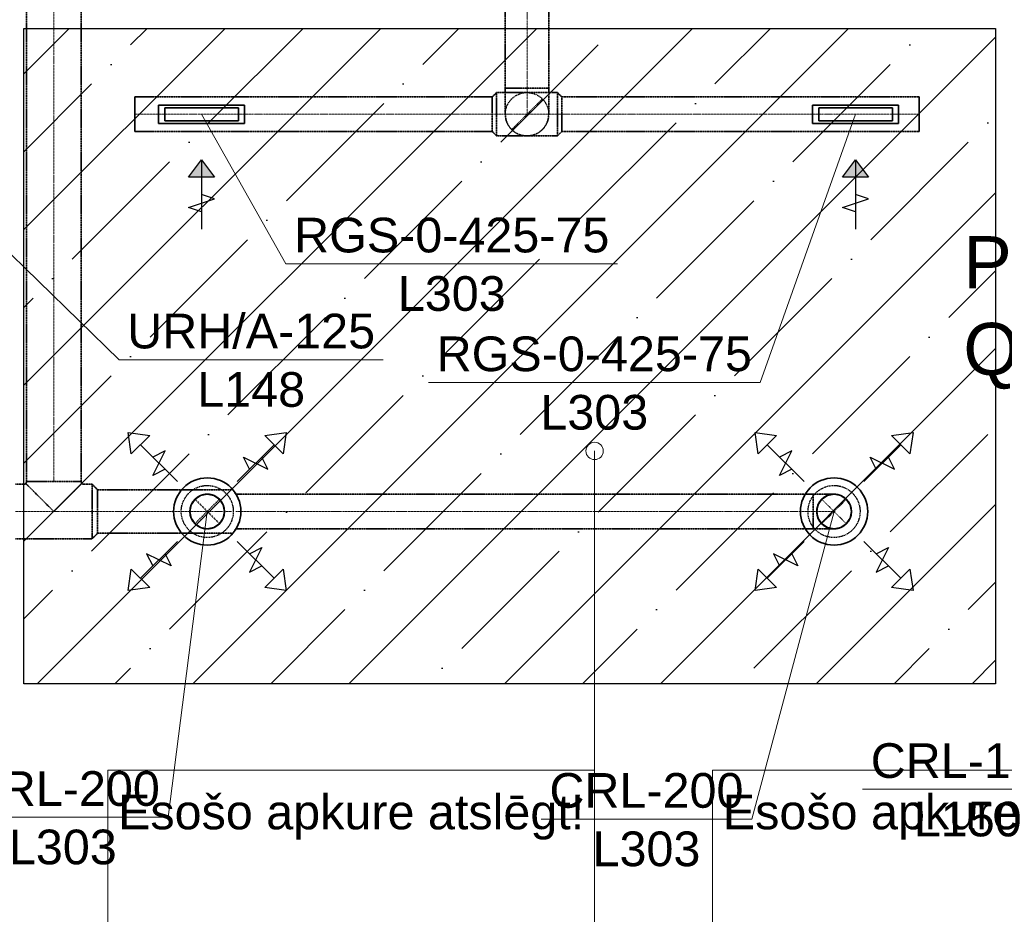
# Model space of a CAD drawing. Header units: millimetres. Extents: x -134161 to 355560, y -27497 to 30328.
# Tile 12 of 95: x -115835 to -110162, y -1083 to 4075. Entities that reach past the tile are written whole.
import ezdxf

# ---------------------------------------------------------------- set-up
doc = ezdxf.new("R2010")
doc.units = ezdxf.units.MM
for name, pattern in [('CenterLine', [17.2, 13, -2, 0.2, -2]), ('HIDDEN', [9.525, 6.35, -3.175]), ('UnderCeiling', [6.7, 4.2, -1, 0.5, -1])]:
    doc.linetypes.add(name, pattern=pattern)
doc.layers.add('AVK-A_uzdevums', color=1, linetype='CONTINUOUS', lineweight=30)
doc.layers.add('AVK-V_uzdevums', color=5, linetype='CONTINUOUS', lineweight=30)
for name, color, linetype in [('Vent-PN5-N', 7, 'CONTINUOUS'), ('Vent-PN5-N-Iekarta', 7, 'CONTINUOUS'), ('Vent-PN5-N-Teksts-', 7, 'CONTINUOUS'), ('Vent-PN5-P', 7, 'CONTINUOUS'), ('Vent-PN5-P-Iekarta', 7, 'CONTINUOUS'), ('Vent-PN5-P-Teksts-', 7, 'CONTINUOUS'), ('Vent-PN6-P-Teksts-', 7, 'CONTINUOUS'), ('Vent-PN8-N-Plusmas bulta', 7, 'CONTINUOUS'), ('Vent-PN8-P-Plusmas bulta', 7, 'CONTINUOUS')]:
    doc.layers.add(name, color=color, linetype=linetype)
doc.styles.add('Arial', font='arial.ttf', dxfattribs={"height": 187.5})
doc.styles.add('PBL', font='arial.ttf')

# ---------------------------------------------------------------- blocks, each defined once
blk = doc.blocks.new('*U149')
at = {"layer": 'Vent-PN5-N-Teksts-', "color": 7, "linetype": 'Continuous', "lineweight": 15}
for p, q in [((21128.6, 3529.9, 2200), (20578.6, 1983.6, 2200)), ((20578.6, 1983.6, 2200), (18667.2, 1983.6, 2200))]:
    blk.add_line(p, q, dxfattribs=at)
at = {"layer": 'Vent-PN5-N-Teksts-', "color": 7, "linetype": 'Continuous', "lineweight": 25, "style": 'Arial'}
for s, p in [('RGS-0-425-75', (18714.4, 2048.6, 2200)), ('L303', (19312.1, 1711.7, 2200))]:
    blk.add_text(s, height=200, dxfattribs=at).set_placement(p)
blk = doc.blocks.new('*U150')
at = {"layer": 'Vent-PN5-N-Teksts-', "color": 7, "linetype": 'Continuous', "lineweight": 15}
for p, q in [((17359.9, 3529.9, 2200), (17845.7, 2668.3, 2200)), ((17845.7, 2668.3, 2200), (19757.2, 2668.3, 2200))]:
    blk.add_line(p, q, dxfattribs=at)
at = {"layer": 'Vent-PN5-N-Teksts-', "color": 7, "linetype": 'Continuous', "lineweight": 25, "style": 'Arial'}
for s, p in [('RGS-0-425-75', (17893, 2733.3, 2200)), ('L303', (18490.7, 2396.4, 2200))]:
    blk.add_text(s, height=200, dxfattribs=at).set_placement(p)
blk = doc.blocks.new('*U151')
at = {"layer": 'Vent-PN5-N-Teksts-', "color": 7, "linetype": 'Continuous', "lineweight": 15}
for p, q in [((15430.1, 3529.9, 2300), (16884, 2115, 2300)), ((16884, 2115, 2300), (18407.1, 2115, 2300))]:
    blk.add_line(p, q, dxfattribs=at)
at = {"layer": 'Vent-PN5-N-Teksts-', "color": 7, "linetype": 'Continuous', "lineweight": 25, "style": 'Arial'}
for s, p in [('URH/A-125', (16931.3, 2180, 2300)), ('L148', (17334.8, 1843.1, 2300))]:
    blk.add_text(s, height=200, dxfattribs=at).set_placement(p)
blk = doc.blocks.new('*U171')
at = {"layer": 'Vent-PN5-P-Teksts-', "color": 7, "linetype": 'Continuous', "lineweight": 15}
for p, q in [((17392.6, 1239.6, 2300), (17166.6, -522.4, 2300)), ((17166.6, -522.4, 2300), (15953.9, -522.4, 2300))]:
    blk.add_line(p, q, dxfattribs=at)
at = {"layer": 'Vent-PN5-P-Teksts-', "color": 7, "linetype": 'Continuous', "lineweight": 25, "style": 'Arial'}
for s, p in [('CRL-200', (16001.2, -457.4, 2300)), ('L303', (16249.5, -794.3, 2300))]:
    blk.add_text(s, height=200, dxfattribs=at).set_placement(p)
blk = doc.blocks.new('*U172')
at = {"layer": 'Vent-PN5-P-Teksts-', "color": 7, "linetype": 'Continuous', "lineweight": 15}
for p, q in [((21004.3, 1239.6, 2300), (20529.8, -533.3, 2300)), ((20529.8, -533.3, 2300), (19317.1, -533.3, 2300))]:
    blk.add_line(p, q, dxfattribs=at)
at = {"layer": 'Vent-PN5-P-Teksts-', "color": 7, "linetype": 'Continuous', "lineweight": 25, "style": 'Arial'}
for s, p in [('CRL-200', (19364.3, -468.3, 2300)), ('L303', (19612.6, -805.1, 2300))]:
    blk.add_text(s, height=200, dxfattribs=at).set_placement(p)
blk = doc.blocks.new('*U176')
at = {"layer": 'Vent-PN6-P-Teksts-', "color": 7, "linetype": 'Continuous', "lineweight": 15}
for p, q in [((22815, 3138.9, 2300), (22381.2, -361.4, 2300)), ((22381.2, -361.4, 2300), (21168.5, -361.4, 2300))]:
    blk.add_line(p, q, dxfattribs=at)
at = {"layer": 'Vent-PN6-P-Teksts-', "color": 7, "linetype": 'Continuous', "lineweight": 25, "style": 'Arial'}
for s, p in [('CRL-160', (21215.8, -296.4, 2300)), ('L150', (21464.1, -633.2, 2300))]:
    blk.add_text(s, height=200, dxfattribs=at).set_placement(p)
blk = doc.blocks.new('*U177')
at = {"layer": 'Vent-PN6-P-Teksts-', "color": 7, "linetype": 'Continuous', "lineweight": 15}
for p, q in [((22815, 1171.5, 2300), (22381.2, -361.4, 2300)), ((22381.2, -361.4, 2300), (21168.5, -361.4, 2300))]:
    blk.add_line(p, q, dxfattribs=at)
at = {"layer": 'Vent-PN6-P-Teksts-', "color": 7, "linetype": 'Continuous', "lineweight": 25, "style": 'Arial'}
for s, p in [('CRL-160', (21215.8, -296.4, 2300)), ('L150', (21464.1, -633.2, 2300))]:
    blk.add_text(s, height=200, dxfattribs=at).set_placement(p)
blk = doc.blocks.new('*U299')
at = {"layer": 'Vent-PN5-N', "color": 1, "linetype": 'UnderCeiling', "lineweight": 35}
for p, q in [((19110.1, 3679.9, 2700), (19110.1, 6023, 2700)), ((19360.1, 3679.9, 2700), (19360.1, 6023, 2700))]:
    blk.add_line(p, q, dxfattribs=at)
at = {"layer": 'Vent-PN5-N', "color": 7, "linetype": 'CenterLine', "lineweight": 18}
blk.add_line((19235.1, 3679.9, 2700), (19235.1, 6023, 2700), dxfattribs=at)
blk = doc.blocks.new('*U330')
at = {"layer": 'Vent-PN5-P', "color": 5, "linetype": 'UnderCeiling', "lineweight": 35}
for p, q in [((16728.9, 1397.1, 2700), (16760.9, 1364.6, 2700)), ((16728.9, 1082.1, 2700), (16760.9, 1114.6, 2700))]:
    blk.add_line(p, q, dxfattribs=at)
at = {"layer": 'Vent-PN5-P', "color": 7, "linetype": 'CenterLine', "lineweight": 18}
blk.add_line((16728.9, 1239.6, 2700), (16760.9, 1239.6, 2700), dxfattribs=at)
at = {"layer": 'Vent-PN5-P', "color": 5, "linetype": 'UnderCeiling', "lineweight": 35, "extrusion": (1, 0, 0)}
for centre, major_axis in [((16728.9, 1239.6, 2700), (0, 157.5)), ((16760.9, 1239.6, 2700), (0, 125))]:
    blk.add_ellipse(centre, major_axis=major_axis, ratio=1, start_param=0, end_param=3.141593, dxfattribs=at)
blk = doc.blocks.new('*U331')
at = {"layer": 'Vent-PN5-P', "color": 5, "linetype": 'UnderCeiling', "lineweight": 35}
for p, q in [((17549.4, 1347.9, 2700), (17557.6, 1339.6, 2700)), ((17549.4, 1131.4, 2700), (17557.6, 1139.6, 2700))]:
    blk.add_line(p, q, dxfattribs=at)
at = {"layer": 'Vent-PN5-P', "color": 5, "linetype": 'UnderCeiling', "lineweight": 35, "extrusion": (1, 0, 0)}
for major_axis in [(0, 100), (0, -97.6, 21.9)]:
    blk.add_ellipse((17557.6, 1239.6, 2700), major_axis=major_axis, ratio=1, start_param=0, end_param=0.220451, dxfattribs=at)
blk = doc.blocks.new('*U334')
at = {"layer": 'Vent-PN5-P', "color": 5, "linetype": 'UnderCeiling', "lineweight": 35}
for p, q in [((16350.9, 1411.9, 2700), (16350.9, 4519.9, 2700)), ((16665.9, 1411.9, 2700), (16665.9, 4519.9, 2700))]:
    blk.add_line(p, q, dxfattribs=at)
at = {"layer": 'Vent-PN5-P', "color": 7, "linetype": 'CenterLine', "lineweight": 18}
blk.add_line((16508.4, 1411.9, 2700), (16508.4, 4519.9, 2700), dxfattribs=at)
blk = doc.blocks.new('*U335')
at = {"layer": 'Vent-PN5-P', "color": 5, "linetype": 'UnderCeiling', "lineweight": 35}
for p, q in [((16287.9, 1397.1, 2700), (16350.9, 1397.1, 2700)), ((16350.9, 1397.1, 2700), (16362.9, 1385.1, 2760.3)), ((16362.9, 1385.1, 2760.3), (16397, 1351, 2811.4)), ((16619.7, 1351, 2811.4), (16653.9, 1385.1, 2760.3)), ((16653.9, 1385.1, 2760.3), (16665.9, 1397.1, 2700)), ((16680.6, 1397.1, 2700), (16728.9, 1397.1, 2700)), ((16397, 1351, 2811.4), (16448.1, 1299.9, 2845.5)), ((16568.6, 1299.9, 2845.5), (16619.7, 1351, 2811.4)), ((16448.1, 1299.9, 2845.5), (16508.4, 1239.6, 2857.5)), ((16508.4, 1239.6, 2857.5), (16568.6, 1299.9, 2845.5)), ((16287.9, 1082.1, 2700), (16728.9, 1082.1, 2700))]:
    blk.add_line(p, q, dxfattribs=at)
at = {"layer": 'Vent-PN5-P', "color": 7, "linetype": 'CenterLine', "lineweight": 18}
blk.add_line((16287.9, 1239.6, 2700), (16728.9, 1239.6, 2700), dxfattribs=at)
at = {"layer": 'Vent-PN5-P', "color": 5, "linetype": 'UnderCeiling', "lineweight": 35}
blk.add_ellipse((16336.1, 1411.9, 2700), major_axis=(0, -14.7), ratio=1, start_param=0, end_param=1.570796, dxfattribs=at)
at = {"layer": 'Vent-PN5-P', "color": 5, "linetype": 'UnderCeiling', "lineweight": 35, "extrusion": (0, 1, 0)}
blk.add_ellipse((16508.4, 1411.9, 2700), major_axis=(-157.5, 0), ratio=1, start_param=0, end_param=3.141593, dxfattribs=at)
at = {"layer": 'Vent-PN5-P', "color": 5, "linetype": 'UnderCeiling', "lineweight": 35, "extrusion": (0, 0, -1)}
blk.add_ellipse((16680.6, 1411.9, 2700), major_axis=(0, -14.8), ratio=1, start_param=0, end_param=1.570796, dxfattribs=at)
blk = doc.blocks.new('*U336')
at = {"layer": 'Vent-PN5-P', "color": 5, "linetype": 'UnderCeiling', "lineweight": 35}
for p, q in [((17252.6, 1364.6, 2700), (16760.9, 1364.6, 2700)), ((17252.6, 1114.6, 2700), (16760.9, 1114.6, 2700))]:
    blk.add_line(p, q, dxfattribs=at)
at = {"layer": 'Vent-PN5-P', "color": 7, "linetype": 'CenterLine', "lineweight": 18}
blk.add_line((17252.6, 1239.6, 2700), (16760.9, 1239.6, 2700), dxfattribs=at)
blk = doc.blocks.new('*U350')
at = {"layer": 'Vent-PN8-P-Plusmas bulta', "color": 7, "linetype": 'Continuous', "lineweight": 25}
for p, q in [((16954.9, 1571.3, 2195), (16937.3, 1695, 2195)), ((16937.3, 1695, 2195), (17061, 1677.3, 2195)), ((16954.9, 1571.3, 2195), (16937.3, 1695, 2195)), ((16937.3, 1695, 2195), (17061, 1677.3, 2195)), ((17061, 1677.3, 2195), (16954.9, 1571.3, 2195)), ((17724.3, 1677.3, 2195), (17848, 1695, 2195)), ((17724.3, 1677.3, 2195), (17848, 1695, 2195)), ((17830.3, 1571.3, 2195), (17724.3, 1677.3, 2195)), ((17848, 1695, 2195), (17830.3, 1571.3, 2195)), ((17848, 1695, 2195), (17830.3, 1571.3, 2195)), ((17220.1, 1412.2, 2195), (17008, 1624.3, 2195)), ((17078.7, 1447.5, 2195), (17149.4, 1588.9, 2195)), ((17149.4, 1588.9, 2195), (17078.7, 1553.6, 2195)), ((17565.2, 1412.2, 2195), (17777.3, 1624.3, 2195)), ((17635.9, 1482.9, 2195), (17600.5, 1553.6, 2195)), ((17600.5, 1553.6, 2195), (17742, 1482.9, 2195)), ((17742, 1482.9, 2195), (17706.6, 1553.6, 2195)), ((17149.4, 1482.9, 2195), (17078.7, 1447.5, 2195)), ((17220.1, 1067.1, 2195), (17008, 855, 2195)), ((17565.2, 1067.1, 2195), (17777.3, 855, 2195)), ((17635.9, 996.4, 2195), (17706.6, 1031.7, 2195)), ((17706.6, 1031.7, 2195), (17635.9, 890.3, 2195)), ((17184.8, 925.7, 2195), (17043.3, 996.4, 2195)), ((17043.3, 996.4, 2195), (17078.7, 925.7, 2195)), ((17149.4, 996.4, 2195), (17184.8, 925.7, 2195)), ((16937.3, 784.2, 2195), (16954.9, 908, 2195)), ((16937.3, 784.2, 2195), (16954.9, 908, 2195)), ((16954.9, 908, 2195), (17061, 801.9, 2195)), ((17635.9, 890.3, 2195), (17706.6, 925.7, 2195)), ((17724.3, 801.9, 2195), (17830.3, 908, 2195)), ((17830.3, 908, 2195), (17848, 784.2, 2195)), ((17830.3, 908, 2195), (17848, 784.2, 2195)), ((17061, 801.9, 2195), (16937.3, 784.2, 2195)), ((17061, 801.9, 2195), (16937.3, 784.2, 2195)), ((17848, 784.2, 2195), (17724.3, 801.9, 2195)), ((17848, 784.2, 2195), (17724.3, 801.9, 2195))]:
    blk.add_line(p, q, dxfattribs=at)
blk = doc.blocks.new('*U351')
at = {"layer": 'Vent-PN8-P-Plusmas bulta', "color": 7, "linetype": 'Continuous', "lineweight": 25}
for p, q in [((20566.6, 1571.3, 2195), (20549, 1695, 2195)), ((20549, 1695, 2195), (20672.7, 1677.3, 2195)), ((20566.6, 1571.3, 2195), (20549, 1695, 2195)), ((20549, 1695, 2195), (20672.7, 1677.3, 2195)), ((20672.7, 1677.3, 2195), (20566.6, 1571.3, 2195)), ((21336, 1677.3, 2195), (21459.7, 1695, 2195)), ((21336, 1677.3, 2195), (21459.7, 1695, 2195)), ((21442, 1571.3, 2195), (21336, 1677.3, 2195)), ((21459.7, 1695, 2195), (21442, 1571.3, 2195)), ((21459.7, 1695, 2195), (21442, 1571.3, 2195)), ((20831.8, 1412.2, 2195), (20619.7, 1624.3, 2195)), ((20690.4, 1447.5, 2195), (20761.1, 1588.9, 2195)), ((20761.1, 1588.9, 2195), (20690.4, 1553.6, 2195)), ((21176.9, 1412.2, 2195), (21389, 1624.3, 2195)), ((21247.6, 1482.9, 2195), (21212.2, 1553.6, 2195)), ((21212.2, 1553.6, 2195), (21353.6, 1482.9, 2195)), ((21353.6, 1482.9, 2195), (21318.3, 1553.6, 2195)), ((20761.1, 1482.9, 2195), (20690.4, 1447.5, 2195)), ((20831.8, 1067.1, 2195), (20619.7, 855, 2195)), ((21176.9, 1067.1, 2195), (21389, 855, 2195)), ((21247.6, 996.4, 2195), (21318.3, 1031.7, 2195)), ((21318.3, 1031.7, 2195), (21247.6, 890.3, 2195)), ((20796.4, 925.7, 2195), (20655, 996.4, 2195)), ((20655, 996.4, 2195), (20690.4, 925.7, 2195)), ((20761.1, 996.4, 2195), (20796.4, 925.7, 2195)), ((20549, 784.2, 2195), (20566.6, 908, 2195)), ((20549, 784.2, 2195), (20566.6, 908, 2195)), ((20566.6, 908, 2195), (20672.7, 801.9, 2195)), ((21247.6, 890.3, 2195), (21318.3, 925.7, 2195)), ((21336, 801.9, 2195), (21442, 908, 2195)), ((21442, 908, 2195), (21459.7, 784.2, 2195)), ((21442, 908, 2195), (21459.7, 784.2, 2195)), ((20672.7, 801.9, 2195), (20549, 784.2, 2195)), ((20672.7, 801.9, 2195), (20549, 784.2, 2195)), ((21459.7, 784.2, 2195), (21336, 801.9, 2195)), ((21459.7, 784.2, 2195), (21336, 801.9, 2195))]:
    blk.add_line(p, q, dxfattribs=at)
blk = doc.blocks.new('*U352')
at = {"layer": 'Vent-PN5-P', "color": 7, "linetype": 'UnderCeiling', "lineweight": 18}
for p, q in [((20933.6, 1310.3, 2580), (21075, 1168.9, 2580)), ((21075, 1310.3, 2580), (20933.6, 1168.9, 2580))]:
    blk.add_line(p, q, dxfattribs=at)
at = {"layer": 'Vent-PN5-P', "color": 5, "linetype": 'UnderCeiling', "lineweight": 35, "extrusion": (-1, 0, 0)}
blk.add_ellipse((20884.3, 1239.6, 2700), major_axis=(0, -100), ratio=1, start_param=0, end_param=3.141593, dxfattribs=at)
at = {"layer": 'Vent-PN5-P', "color": 5, "linetype": 'UnderCeiling', "lineweight": 35, "extrusion": (0, 1, 0)}
for centre in [(20884.3, 1339.6, 2580), (20884.3, 1139.6, 2580)]:
    blk.add_ellipse(centre, major_axis=(0, 0, 120), ratio=1, start_param=0, end_param=1.570796, dxfattribs=at)
at = {"layer": 'Vent-PN5-P', "color": 7, "linetype": 'HIDDEN', "lineweight": -3, "extrusion": (0, 0, -1)}
blk.add_ellipse((21004.3, 1239.6, 2580), major_axis=(0, -100), ratio=1, start_param=0, end_param=3.141593, dxfattribs=at)
at = {"layer": 'Vent-PN5-P', "color": 5, "linetype": 'UnderCeiling', "lineweight": 35, "extrusion": (0, 0, -1)}
blk.add_ellipse((21004.3, 1239.6, 2580), major_axis=(0, 100), ratio=1, start_param=0, end_param=3.141593, dxfattribs=at)
at = {"layer": 'Vent-PN5-P', "color": 7, "linetype": 'CenterLine', "lineweight": 18, "extrusion": (0, 1, 0)}
blk.add_ellipse((20884.3, 1239.6, 2580), major_axis=(0, 0, 120), ratio=1, start_param=0, end_param=1.570796, dxfattribs=at)
blk = doc.blocks.new('*U353')
at = {"layer": 'Vent-PN5-P', "color": 5, "linetype": 'UnderCeiling', "lineweight": 35}
for p, q in [((20884.3, 1339.6, 2700), (17557.6, 1339.6, 2700)), ((20884.3, 1139.6, 2700), (17557.6, 1139.6, 2700))]:
    blk.add_line(p, q, dxfattribs=at)
at = {"layer": 'Vent-PN5-P', "color": 7, "linetype": 'CenterLine', "lineweight": 18}
blk.add_line((20884.3, 1239.6, 2700), (17557.6, 1239.6, 2700), dxfattribs=at)
blk = doc.blocks.new('*U354')
at = {"layer": 'Vent-PN5-P-Iekarta', "color": 5, "linetype": 'Continuous', "lineweight": 35}
for p, q in [((20911.9, 1277.9, 2240), (20933.6, 1310.3, 2240)), ((20933.6, 1310.3, 2240), (20966.1, 1332, 2240)), ((20966.1, 1332, 2240), (21004.3, 1339.6, 2240)), ((21004.3, 1339.6, 2240), (21042.6, 1332, 2240)), ((21042.6, 1332, 2240), (21075, 1310.3, 2240)), ((21075, 1310.3, 2240), (21096.7, 1277.9, 2240)), ((20904.3, 1239.6, 2240), (20911.9, 1277.9, 2240)), ((21096.7, 1277.9, 2240), (21104.3, 1239.6, 2240)), ((20911.9, 1201.4, 2240), (20904.3, 1239.6, 2240)), ((20933.6, 1168.9, 2240), (20911.9, 1201.4, 2240)), ((21096.7, 1201.4, 2240), (21075, 1168.9, 2240)), ((21104.3, 1239.6, 2240), (21096.7, 1201.4, 2240)), ((20966.1, 1147.2, 2240), (20933.6, 1168.9, 2240)), ((21004.3, 1139.6, 2240), (20966.1, 1147.2, 2240)), ((21042.6, 1147.2, 2240), (21004.3, 1139.6, 2240)), ((21075, 1168.9, 2240), (21042.6, 1147.2, 2240))]:
    blk.add_line(p, q, dxfattribs=at)
for centre, radius in [((21004.3, 1239.6, 2228), 194), ((21004.3, 1239.6, 2300), 100), ((21004.3, 1239.6, 2240), 2.5)]:
    blk.add_circle(centre, radius, dxfattribs=at)
at = {"layer": 'Vent-PN5-P-Iekarta', "color": 7, "linetype": 'HIDDEN', "lineweight": -3}
blk.add_circle((21004.3, 1239.6, 2190), 150, dxfattribs=at)
blk = doc.blocks.new('*U355')
at = {"layer": 'Vent-PN5-P', "color": 7, "linetype": 'Continuous', "lineweight": -3}
blk.add_line((21004.3, 1239.6, 2330), (21004.3, 1239.6, 2329), dxfattribs=at)
blk = doc.blocks.new('*U356')
at = {"layer": 'Vent-PN5-P-Iekarta', "color": 5, "linetype": 'Continuous', "lineweight": 35}
for p, q in [((17300.3, 1277.9, 2240), (17321.9, 1310.3, 2240)), ((17321.9, 1310.3, 2240), (17354.4, 1332, 2240)), ((17354.4, 1332, 2240), (17392.6, 1339.6, 2240)), ((17392.6, 1339.6, 2240), (17430.9, 1332, 2240)), ((17430.9, 1332, 2240), (17463.4, 1310.3, 2240)), ((17463.4, 1310.3, 2240), (17485, 1277.9, 2240)), ((17292.6, 1239.6, 2240), (17300.3, 1277.9, 2240)), ((17485, 1277.9, 2240), (17492.6, 1239.6, 2240)), ((17300.3, 1201.4, 2240), (17292.6, 1239.6, 2240)), ((17321.9, 1168.9, 2240), (17300.3, 1201.4, 2240)), ((17485, 1201.4, 2240), (17463.4, 1168.9, 2240)), ((17492.6, 1239.6, 2240), (17485, 1201.4, 2240)), ((17354.4, 1147.2, 2240), (17321.9, 1168.9, 2240)), ((17392.6, 1139.6, 2240), (17354.4, 1147.2, 2240)), ((17430.9, 1147.2, 2240), (17392.6, 1139.6, 2240)), ((17463.4, 1168.9, 2240), (17430.9, 1147.2, 2240))]:
    blk.add_line(p, q, dxfattribs=at)
for centre, radius in [((17392.6, 1239.6, 2228), 194), ((17392.6, 1239.6, 2300), 100), ((17392.6, 1239.6, 2240), 2.5)]:
    blk.add_circle(centre, radius, dxfattribs=at)
at = {"layer": 'Vent-PN5-P-Iekarta', "color": 7, "linetype": 'HIDDEN', "lineweight": -3}
blk.add_circle((17392.6, 1239.6, 2190), 150, dxfattribs=at)
blk = doc.blocks.new('*U357')
at = {"layer": 'Vent-PN5-P', "color": 7, "linetype": 'Continuous', "lineweight": -3}
blk.add_line((17392.6, 1239.6, 2422.5), (17392.6, 1239.6, 2421.5), dxfattribs=at)
blk = doc.blocks.new('*U358')
at = {"layer": 'Vent-PN5-P', "color": 5, "linetype": 'UnderCeiling', "lineweight": 35}
for p, q in [((17532.6, 1364.6, 2700), (17252.6, 1364.6, 2700)), ((17532.6, 1114.6, 2700), (17252.6, 1114.6, 2700))]:
    blk.add_line(p, q, dxfattribs=at)
at = {"layer": 'Vent-PN5-P', "color": 7, "linetype": 'HIDDEN', "lineweight": -3}
for p, q in [((17321.9, 1168.9, 2545), (17463.4, 1310.3, 2545)), ((17321.9, 1310.3, 2545), (17463.4, 1168.9, 2545))]:
    blk.add_line(p, q, dxfattribs=at)
at = {"layer": 'Vent-PN5-P', "color": 7, "linetype": 'CenterLine', "lineweight": 18}
blk.add_line((17532.6, 1239.6, 2700), (17252.6, 1239.6, 2700), dxfattribs=at)
at = {"layer": 'Vent-PN5-P', "color": 7, "linetype": 'HIDDEN', "lineweight": -3, "extrusion": (0, 0, -1)}
blk.add_circle((-17392.6, 1239.6, -2545), 100, dxfattribs=at)
blk = doc.blocks.new('*U442')
at = {"layer": 'Vent-PN8-N-Plusmas bulta', "linetype": 'Continuous', "lineweight": 25}
blk.add_hatch(color=7, dxfattribs=at).paths.add_polyline_path([(17284.9, 3167.4), (17359.9, 3267.4), (17434.9, 3167.4)], flags=0)
at = {"layer": 'Vent-PN8-N-Plusmas bulta', "color": 7, "linetype": 'Continuous', "lineweight": 25}
for p, q in [((17284.9, 3167.4, 2171), (17359.9, 3267.4, 2171)), ((17359.9, 3267.4, 2171), (17359.9, 2867.4, 2171)), ((17359.9, 3267.4, 2171), (17434.9, 3167.4, 2171)), ((17434.9, 3042.4, 2171), (17359.9, 3067.4, 2171)), ((17284.9, 2992.4, 2171), (17434.9, 3042.4, 2171)), ((17359.9, 2967.4, 2171), (17284.9, 2992.4, 2171))]:
    blk.add_line(p, q, dxfattribs=at)
blk.add_3dface([(17284.9, 3167.4, 2171), (17359.9, 3267.4, 2171), (17434.9, 3167.4, 2171)], dxfattribs=at)
blk = doc.blocks.new('*U443')
at = {"layer": 'Vent-PN8-N-Plusmas bulta', "linetype": 'Continuous', "lineweight": 25}
blk.add_hatch(color=7, dxfattribs=at).paths.add_polyline_path([(21053.6, 3167.4), (21128.6, 3267.4), (21203.6, 3167.4)], flags=0)
at = {"layer": 'Vent-PN8-N-Plusmas bulta', "color": 7, "linetype": 'Continuous', "lineweight": 25}
for p, q in [((21053.6, 3167.4, 2171), (21128.6, 3267.4, 2171)), ((21128.6, 3267.4, 2171), (21128.6, 2867.4, 2171)), ((21128.6, 3267.4, 2171), (21203.6, 3167.4, 2171)), ((21203.6, 3042.4, 2171), (21128.6, 3067.4, 2171)), ((21053.6, 2992.4, 2171), (21203.6, 3042.4, 2171)), ((21128.6, 2967.4, 2171), (21053.6, 2992.4, 2171))]:
    blk.add_line(p, q, dxfattribs=at)
blk.add_3dface([(21053.6, 3167.4, 2171), (21128.6, 3267.4, 2171), (21203.6, 3167.4, 2171)], dxfattribs=at)
blk = doc.blocks.new('*U444')
at = {"layer": 'Vent-PN5-N', "color": 1, "linetype": 'UnderCeiling', "lineweight": 35}
for p, q in [((19410.1, 3654.9, 2300), (19435.1, 3629.9, 2300)), ((19410.1, 3404.9, 2300), (19435.1, 3429.9, 2300))]:
    blk.add_line(p, q, dxfattribs=at)
at = {"layer": 'Vent-PN5-N', "color": 7, "linetype": 'CenterLine', "lineweight": 18}
blk.add_line((19410.1, 3529.9, 2300), (19435.1, 3529.9, 2300), dxfattribs=at)
at = {"layer": 'Vent-PN5-N', "color": 1, "linetype": 'UnderCeiling', "lineweight": 35, "extrusion": (1, 0, 0)}
for centre, major_axis in [((19410.1, 3529.9, 2300), (0, 125)), ((19435.1, 3529.9, 2300), (0, 100))]:
    blk.add_ellipse(centre, major_axis=major_axis, ratio=1, start_param=0, end_param=3.141593, dxfattribs=at)
blk = doc.blocks.new('*U445')
at = {"layer": 'Vent-PN5-N', "color": 1, "linetype": 'UnderCeiling', "lineweight": 35}
for p, q in [((19060.1, 3654.9, 2300), (19035.1, 3629.9, 2300)), ((19060.1, 3404.9, 2300), (19035.1, 3429.9, 2300))]:
    blk.add_line(p, q, dxfattribs=at)
at = {"layer": 'Vent-PN5-N', "color": 7, "linetype": 'CenterLine', "lineweight": 18}
blk.add_line((19060.1, 3529.9, 2300), (19035.1, 3529.9, 2300), dxfattribs=at)
at = {"layer": 'Vent-PN5-N', "color": 1, "linetype": 'UnderCeiling', "lineweight": 35, "extrusion": (-1, 0, 0)}
for centre, major_axis in [((19060.1, 3529.9, 2300), (0, -125)), ((19035.1, 3529.9, 2300), (0, -100))]:
    blk.add_ellipse(centre, major_axis=major_axis, ratio=1, start_param=0, end_param=3.141593, dxfattribs=at)
blk = doc.blocks.new('*U447')
at = {"layer": 'Vent-PN5-N', "color": 7, "linetype": 'UnderCeiling', "lineweight": 18}
blk.add_line((19323.5, 3618.3, 2550), (19146.7, 3441.5, 2550), dxfattribs=at)
at = {"layer": 'Vent-PN5-N', "color": 1, "linetype": 'UnderCeiling', "lineweight": 35, "extrusion": (0, 1, 0)}
blk.add_ellipse((19235.1, 3679.9, 2700), major_axis=(-125, 0), ratio=1, start_param=0, end_param=3.141593, dxfattribs=at)
at = {"layer": 'Vent-PN5-N', "color": 1, "linetype": 'UnderCeiling', "lineweight": 35, "extrusion": (-1, 0, 0)}
for centre in [(19110.1, 3679.9, 2550), (19360.1, 3679.9, 2550)]:
    blk.add_ellipse(centre, major_axis=(0, -150), ratio=1, start_param=0, end_param=1.570796, dxfattribs=at)
at = {"layer": 'Vent-PN5-N', "color": 7, "linetype": 'HIDDEN', "lineweight": -3, "extrusion": (0, 0, -1)}
blk.add_ellipse((19235.1, 3529.9, 2550), major_axis=(-125, 0), ratio=1, start_param=0, end_param=3.141593, dxfattribs=at)
at = {"layer": 'Vent-PN5-N', "color": 7, "linetype": 'CenterLine', "lineweight": 18, "extrusion": (-1, 0, 0)}
blk.add_ellipse((19235.1, 3679.9, 2550), major_axis=(0, -150), ratio=1, start_param=0, end_param=1.570796, dxfattribs=at)
at = {"layer": 'Vent-PN5-N', "color": 1, "linetype": 'UnderCeiling', "lineweight": 35, "extrusion": (0, 0, -1)}
blk.add_ellipse((19235.1, 3529.9, 2550), major_axis=(125, 0), ratio=1, start_param=0, end_param=3.141593, dxfattribs=at)
blk = doc.blocks.new('*U448')
at = {"layer": 'Vent-PN5-N', "color": 7, "linetype": 'Continuous', "lineweight": -3}
blk.add_line((19235.1, 3529.9, 2493.8), (19235.1, 3529.9, 2492.8), dxfattribs=at)
blk = doc.blocks.new('*U449')
at = {"layer": 'Vent-PN5-N', "color": 1, "linetype": 'UnderCeiling', "lineweight": 35}
for p, q in [((19410.1, 3654.9, 2300), (19060.1, 3654.9, 2300)), ((19410.1, 3404.9, 2300), (19060.1, 3404.9, 2300))]:
    blk.add_line(p, q, dxfattribs=at)
at = {"layer": 'Vent-PN5-N', "color": 7, "linetype": 'CenterLine', "lineweight": 18}
blk.add_line((19410.1, 3529.9, 2300), (19060.1, 3529.9, 2300), dxfattribs=at)
blk = doc.blocks.new('*U450')
at = {"layer": 'Vent-PN5-N', "color": 1, "linetype": 'UnderCeiling', "lineweight": 35}
for p, q in [((19435.1, 3629.9, 2300), (21494, 3629.9, 2300)), ((19435.1, 3429.9, 2300), (21494, 3429.9, 2300))]:
    blk.add_line(p, q, dxfattribs=at)
at = {"layer": 'Vent-PN5-N', "color": 7, "linetype": 'CenterLine', "lineweight": 18}
blk.add_line((19435.1, 3529.9, 2300), (21494, 3529.9, 2300), dxfattribs=at)
blk = doc.blocks.new('*U451')
at = {"layer": 'Vent-PN5-N-Iekarta', "color": 1, "linetype": 'Continuous', "lineweight": 35}
for p, q in [((21376.1, 3582.4, 2186), (20881.1, 3582.4, 2186)), ((20881.1, 3477.4, 2186), (20881.1, 3582.4, 2186)), ((21376.1, 3582.4, 2186), (21376.1, 3477.4, 2186)), ((20916.1, 3567.4, 2200.1), (20916.1, 3492.4, 2200.1)), ((21341.1, 3567.4, 2200.1), (20916.1, 3567.4, 2200.1)), ((21341.1, 3492.4, 2200.1), (21341.1, 3567.4, 2200.1)), ((21376.1, 3477.4, 2186), (20881.1, 3477.4, 2186)), ((20916.1, 3492.4, 2200.1), (21341.1, 3492.4, 2200.1))]:
    blk.add_line(p, q, dxfattribs=at)
blk = doc.blocks.new('*U452')
at = {"layer": 'Vent-PN5-N-Iekarta', "color": 1, "linetype": 'Continuous', "lineweight": 35}
for p, q in [((17607.4, 3582.4, 2186), (17112.4, 3582.4, 2186)), ((17112.4, 3477.4, 2186), (17112.4, 3582.4, 2186)), ((17607.4, 3582.4, 2186), (17607.4, 3477.4, 2186)), ((17147.4, 3567.4, 2200.1), (17147.4, 3492.4, 2200.1)), ((17572.4, 3567.4, 2200.1), (17147.4, 3567.4, 2200.1)), ((17572.4, 3492.4, 2200.1), (17572.4, 3567.4, 2200.1)), ((17607.4, 3477.4, 2186), (17112.4, 3477.4, 2186)), ((17147.4, 3492.4, 2200.1), (17572.4, 3492.4, 2200.1))]:
    blk.add_line(p, q, dxfattribs=at)
blk = doc.blocks.new('*U453')
at = {"layer": 'Vent-PN5-N', "color": 1, "linetype": 'Continuous', "lineweight": 35}
blk.add_line((21494, 3429.9, 2300), (21494, 3629.9, 2300), dxfattribs=at)
blk = doc.blocks.new('*U454')
at = {"layer": 'Vent-PN5-N', "color": 1, "linetype": 'UnderCeiling', "lineweight": 35}
for p, q in [((16976.1, 3629.9, 2300), (19035.1, 3629.9, 2300)), ((16976.1, 3429.9, 2300), (19035.1, 3429.9, 2300))]:
    blk.add_line(p, q, dxfattribs=at)
at = {"layer": 'Vent-PN5-N', "color": 7, "linetype": 'CenterLine', "lineweight": 18}
blk.add_line((16976.1, 3529.9, 2300), (19035.1, 3529.9, 2300), dxfattribs=at)
blk = doc.blocks.new('*U455')
at = {"layer": 'Vent-PN5-N', "color": 1, "linetype": 'Continuous', "lineweight": 35}
blk.add_line((16976.1, 3629.9, 2300), (16976.1, 3429.9, 2300), dxfattribs=at)
blk = doc.blocks.new('*U1115')
at = {"layer": 'AVK-A_uzdevums', "color": 7, "linetype": 'Continuous', "lineweight": 18}
for p, q in [((23109.7, 1588.7), (23109.7, -251.1)), ((20304, -2367.3), (20304, -251.1)), ((20304, -251.1), (23109.7, -251.1)), ((23109.7, -251.1), (23109.7, -2367.3)), ((23109.7, -2367.3), (20304, -2367.3))]:
    blk.add_line(p, q, dxfattribs=at)
at = {"layer": 'AVK-A_uzdevums', "color": 7, "linetype": 'Continuous', "lineweight": 18, "extrusion": (0, 0, -1)}
blk.add_circle((-23109.7, 1588.7), 50, dxfattribs=at)
at = {"layer": 'AVK-A_uzdevums', "color": 7, "linetype": 'Continuous', "lineweight": 25, "style": 'Arial'}
for s, p in [('Esošo apkure atslēgt!', (20363.4, -592.6)), ('Zem grīdas apsilde', (20518.9, -1439.1)), ('S=10.5m2', (21066.2, -1862.4)), ('Qa=630W', (21074, -2285.7))]:
    blk.add_text(s, height=200, dxfattribs=at).set_placement(p)
blk = doc.blocks.new('*U1116')
at = {"layer": 'AVK-A_uzdevums', "color": 7, "linetype": 'Continuous', "lineweight": 18}
for p, q in [((19624.7, 1588.7), (19624.7, -251.1)), ((16819, -2367.3), (16819, -251.1)), ((16819, -251.1), (19624.7, -251.1)), ((19624.7, -251.1), (19624.7, -2367.3)), ((19624.7, -2367.3), (16819, -2367.3))]:
    blk.add_line(p, q, dxfattribs=at)
at = {"layer": 'AVK-A_uzdevums', "color": 7, "linetype": 'Continuous', "lineweight": 18, "extrusion": (0, 0, -1)}
blk.add_circle((-19624.7, 1588.7), 50, dxfattribs=at)
at = {"layer": 'AVK-A_uzdevums', "color": 7, "linetype": 'Continuous', "lineweight": 25, "style": 'Arial'}
for s, p in [('Esošo apkure atslēgt!', (16878.4, -592.6)), ('Zem grīdas apsilde', (17033.8, -1439.1)), ('S=21.2m2', (17581.1, -1862.4)), ('Qa=1272W', (17511.2, -2285.7))]:
    blk.add_text(s, height=200, dxfattribs=at).set_placement(p)

msp = doc.modelspace()

# ---------------------------------------------------------------- hatches: boundary and pattern name
at = {"layer": 'AVK-A_uzdevums'}
h = msp.add_hatch(dxfattribs=at)
h.set_pattern_fill('ANSI35', color=256, scale=100)
h.set_pattern_definition([(45, (-132147.1, 0), (-449.013, 449.013), []), (45, (-131698.1, 0), (-449.013, 449.013), [793.75, -158.75, 0, -158.75])])
h.paths.add_polyline_path([(-115811.6, 4025.1), (-110211.6, 4025.1), (-110211.6, 247), (-115811.6, 247)])

# ---------------------------------------------------------------- linework, layer by layer
msp.add_lwpolyline([(-115811.6, 4025.1), (-110211.6, 4025.1), (-110211.6, 247), (-115811.6, 247)], close=True, dxfattribs=at)

# ---------------------------------------------------------------- block references
for name in ['*U1116', '*U1115']:
    msp.add_blockref(name, (-132147.1, 0), dxfattribs=at)
at = {"layer": 'Vent-PN5-N'}
for name in ['*U299', '*U445', '*U449', '*U447', '*U444', '*U454', '*U455', '*U450', '*U453', '*U448']:
    msp.add_blockref(name, (-132147.1, 0), dxfattribs=at)
at = {"layer": 'Vent-PN5-N-Iekarta'}
for name in ['*U452', '*U451']:
    msp.add_blockref(name, (-132147.1, 0), dxfattribs=at)
at = {"layer": 'Vent-PN5-N-Teksts-'}
for name in ['*U151', '*U150', '*U149']:
    msp.add_blockref(name, (-132147.1, 0), dxfattribs=at)
at = {"layer": 'Vent-PN5-P'}
for name in ['*U334', '*U335', '*U330', '*U336', '*U358', '*U331', '*U353', '*U352', '*U357', '*U355']:
    msp.add_blockref(name, (-132147.1, 0), dxfattribs=at)
at = {"layer": 'Vent-PN5-P-Iekarta'}
for name in ['*U356', '*U354']:
    msp.add_blockref(name, (-132147.1, 0), dxfattribs=at)
at = {"layer": 'Vent-PN5-P-Teksts-'}
for name in ['*U171', '*U172']:
    msp.add_blockref(name, (-132147.1, 0), dxfattribs=at)
at = {"layer": 'Vent-PN6-P-Teksts-'}
for name in ['*U176', '*U177']:
    msp.add_blockref(name, (-132147.1, 0), dxfattribs=at)
at = {"layer": 'Vent-PN8-N-Plusmas bulta'}
for name in ['*U442', '*U443']:
    msp.add_blockref(name, (-132147.1, 0), dxfattribs=at)
at = {"layer": 'Vent-PN8-P-Plusmas bulta'}
for name in ['*U350', '*U351']:
    msp.add_blockref(name, (-132147.1, 0), dxfattribs=at)

# ---------------------------------------------------------------- texts
at = {"layer": 'AVK-V_uzdevums', "insert": (-110397.9, 2827.1), "char_height": 300, "width": 1929.168, "attachment_point": 1, "style": 'PBL'}
msp.add_mtext('{\\fArial|b0|i0|c186|p34;PN6=+-500m3/h\\PQdz=3kW}', dxfattribs=at)

doc.saveas('drawing.dxf')
